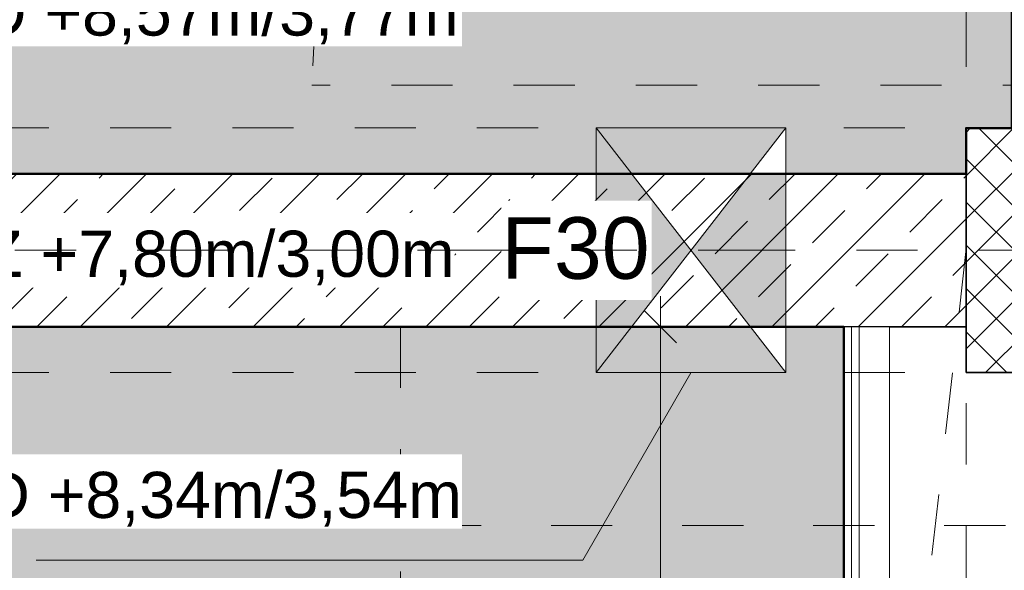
# Model space of a CAD drawing. Header units: metres. Extents: x -180 to 4, y -49 to 6.
# Tile 117 of 256: x -161.969 to -160.358, y -12.22 to -11.32. Entities that reach past the tile are written whole.
import ezdxf

# ---------------------------------------------------------------- set-up
doc = ezdxf.new("R2010")
doc.units = ezdxf.units.M
doc.header["$LTSCALE"] = 0.05
doc.header["$PDMODE"] = 1
doc.header["$PDSIZE"] = -2
for name, pattern in [('Dash Style-1', [1.999894, 0.999947, -0.999947]), ('KRA_ARC_3_GR_00_000_V_4-Grundriss EG$0$ISO-03 Gestrichelt mit A', [3.81, 1.524, -2.286]), ('Linienart-1', [2.116328, 1.058164, -1.058164]), ('Linienart-20', [2.116531, 1.058062, -1.058469]), ('Linienart-34', [4.233, 2.116, -2.117]), ('Linienart-53', [5.291531, 3.175, -1.058062, 0.352704, -0.705764]), ('VW-01 Strichlinie kurz 3', [2, 1, -1])]:
    doc.linetypes.add(name, pattern=pattern)
doc.layers.get('0').update_dxf_attribs({"lineweight": 25})
for name, color, linetype, lineweight, true_color in [('00 -Bauelemente -Dämmung innen', 7, 'Continuous', 9, 0xff7fe6), ('00 -Bauelemente -Gipskarton', 7, 'Continuous', 9, 0xff7fe6), ('30 -33 Aussenwände- 3 Aussenstützen', 7, 'Continuous', 50, 0x0000dd), ('30 -34 Innenwände- 1 tragend', 7, 'Continuous', 13, 0xdd0806), ('30 -34 Innenwände- 11 Durchbruch', 4, 'Continuous', 9, 0x00ffff), ('30 -34 Innenwände- 2 nichttragend', 7, 'Continuous', 18, 0xff7fe6), ('30 -34 Innenwände- 4 Türen_Fenster', 7, 'Continuous', 15, 0x9955ff), ('30 -35 Decken- 1 Konstruktion-Träger- Stahlbeton', 7, 'Continuous', 13, 0x33aa00), ('70 -72 Beschriftung- 1 Beschriftung allgemein', 7, 'Continuous', 9, 0xff6633), ('70 -73 Bauteildarst.- 3 verdeckt 0.35', 4, 'Linienart-34', 35, 0x00ffff), ('70 -75 Raumstempel- 1 Raumstempel', 1, 'Continuous', 50, 0xff0000), ('70 -76 Bemaßung- 2 Allgemein', 7, 'Continuous', 5, 0x6666cc), ('CW-Unsichtbar', 7, 'Continuous', 9, 0x599559)]:
    doc.layers.add(name, color=color, linetype=linetype, lineweight=lineweight, true_color=true_color)
for name, color, linetype, lineweight in [('70 -71 Achsen- 1 Gebäudeachsen', 7, 'Linienart-53', 18), ('70 -75 Raumstempel- 3 Wandstempel', 7, 'Continuous', 50), ('70 -75 Raumstempel-2 Verweislinie', 7, 'KRA_ARC_3_GR_00_000_V_4-Grundriss EG$0$ISO-03 Gestrichelt mit A', 9), ('Keine', 7, 'Continuous', 9)]:
    doc.layers.add(name, color=color, linetype=linetype, lineweight=lineweight)
doc.styles.add('Arial', font='arial.ttf')
doc.dimstyles.new('k+k 1_50', dxfattribs={"dimtxt": 0.100689, "dimasz": 0.05302, "dimexe": 0.05, "dimexo": 0.15, "dimgap": 0.01, "dimtad": 1, "dimdec": 3, "dimtxsty": 'Arial', "dimblk": 'VW_SLASH', "dimblk1": 'VW_SLASH', "dimblk2": 'VW_SLASH', "dimcen": 0, "dimdle": 0.05, "dimadec": 3, "dimazin": 0, "dimtfac": 0.75, "dimtdec": 3, "dimtix": 1, "dimtmove": 0, "dimatfit": 0, "dimldrblk": 'VW_SLASH-1', "dimfxl": 0.125, "dimfxlon": 1, "dimfrac": 2, "dimtolj": 1, "dimarcsym": 0})
doc.dimstyles.new('k+k_klein', dxfattribs={"dimtxt": 0.100689, "dimasz": 0.05302, "dimexe": 0.05, "dimexo": 0.15, "dimgap": 0.005, "dimtad": 1, "dimdec": 3, "dimtxsty": 'Arial', "dimblk": 'VW_SLASH-2', "dimblk1": 'VW_SLASH-2', "dimblk2": 'VW_SLASH-2', "dimcen": 0, "dimdle": 0.025, "dimadec": 3, "dimazin": 0, "dimtfac": 0.75, "dimtdec": 3, "dimtix": 1, "dimtmove": 0, "dimatfit": 0, "dimldrblk": 'VW_FILLEDARROW', "dimfxl": 0.1, "dimfxlon": 1, "dimfrac": 2, "dimtolj": 1, "dimarcsym": 0})

# ---------------------------------------------------------------- blocks, each defined once
blk = doc.blocks.new('Gruppe-6898')
at = {"layer": '30 -34 Innenwände- 4 Türen_Fenster', "linetype": 'Linienart-1'}
blk.add_arc((-1.23, 0.04), 1.23, 0, 90, dxfattribs=at)
blk = doc.blocks.new('Gruppe-6899')
at = {"layer": '30 -34 Innenwände- 4 Türen_Fenster', "linetype": 'Linienart-1'}
blk.add_line((-1.23, 0.04), (-1.23, 1.27), dxfattribs=at)
blk = doc.blocks.new('Gruppe-6900')
at = {"layer": '30 -34 Innenwände- 4 Türen_Fenster', "color": 7}
for name in ['Gruppe-6898', 'Gruppe-6899']:
    blk.add_blockref(name, (0, 0), dxfattribs=at)
blk = doc.blocks.new('Gruppe-6901')
at = {"layer": '30 -34 Innenwände- 4 Türen_Fenster', "color": 7}
blk.add_blockref('Gruppe-6900', (0, 0), dxfattribs=at)
blk = doc.blocks.new('Tür (2D)-7')
at = {"layer": '30 -34 Innenwände- 4 Türen_Fenster', "color": 7, "transparency": 33554687}
blk.add_blockref('Gruppe-6901', (0, 0), dxfattribs=at)
at = {"layer": '30 -34 Innenwände- 4 Türen_Fenster', "color": 0, "flags": 1}
for tag in ['Detail', 'Gebäudeteil', 'Aufschlag', 'Oberlicht', 'Oberblende', 'Seitenverglasung', 'feuchtr.-geeign.', 'Türblatt_Höhe', 'Türblatt_Breite', 'Türblattdicke', 'Absenkbare_Bodendichtung', 'Antrieb', 'Gewerk', 'Geschoss_Nummer', 'Tür_ID', 'Nummer', 'Typ', 'Rettungsweg', 'Raumnummer', 'Raumname', 'Zarge_Art', 'OTS', 'Türstopper', 'U-Wert', 'g-Wert', 'Rw-Wert', 'IFC_UUID', 'instanceID']:
    blk.add_attdef(tag, (-161.491, -11.497), '', height=0.00018, dxfattribs=at)
blk = doc.blocks.new('Gruppe-9736')
at = {"layer": '30 -35 Decken- 1 Konstruktion-Träger- Stahlbeton', "color": 7, "linetype": 'Linienart-20', "lineweight": 13, "transparency": 33554687}
for p, q in [((-175.221, -11.497), (-160.421, -11.497)), ((-175.221, -11.897), (-160.421, -11.897))]:
    blk.add_line(p, q, dxfattribs=at)
at = {"layer": '30 -35 Decken- 1 Konstruktion-Träger- Stahlbeton', "color": 7, "linetype": 'Continuous', "lineweight": 35, "transparency": 33554687, "flags": 128}
blk.add_lwpolyline([(-160.421, -11.497), (-160.421, -11.897)], dxfattribs=at)
at = {"layer": '30 -35 Decken- 1 Konstruktion-Träger- Stahlbeton', "color": 0, "flags": 1}
for tag in ['IFC_UUID', 'instanceID']:
    blk.add_attdef(tag, (-175.221, -11.897), '', height=0.00018, dxfattribs=at)
blk = doc.blocks.new('Gruppe-9740')
at = {"layer": '30 -35 Decken- 1 Konstruktion-Träger- Stahlbeton', "color": 7, "linetype": 'Linienart-20', "lineweight": 13, "transparency": 33554687}
for p, q in [((-99.221, -11.497), (-160.421, -11.497)), ((-99.221, -11.897), (-160.421, -11.897))]:
    blk.add_line(p, q, dxfattribs=at)
at = {"layer": '30 -35 Decken- 1 Konstruktion-Träger- Stahlbeton', "color": 7, "linetype": 'Continuous', "lineweight": 35, "transparency": 33554687, "flags": 128}
blk.add_lwpolyline([(-160.421, -11.897), (-160.421, -11.497)], dxfattribs=at)
at = {"layer": '30 -35 Decken- 1 Konstruktion-Träger- Stahlbeton', "color": 0, "flags": 1}
for tag in ['IFC_UUID', 'instanceID']:
    blk.add_attdef(tag, (-160.421, -11.897), '', height=0.00018, dxfattribs=at)
blk = doc.blocks.new('Gruppe-11255')
at = {"layer": '30 -33 Aussenwände- 3 Aussenstützen', "linetype": 'Continuous', "lineweight": 9, "transparency": 33554687}
for p, q in [((-160.221, -11.647), (-160.221, -11.747)), ((-160.271, -11.697), (-160.171, -11.697))]:
    blk.add_line(p, q, dxfattribs=at)
blk = doc.blocks.new('Gruppe-11256')
at = {"color": 255, "lineweight": 25, "transparency": 33554687}
blk.add_wipeout([(-160.021, -11.497), (-160.421, -11.497), (-160.421, -11.897), (-160.021, -11.897)], dxfattribs=at).dxf.layer = '30 -33 Aussenwände- 3 Aussenstützen'
at = {"layer": '30 -33 Aussenwände- 3 Aussenstützen', "linetype": 'Continuous', "lineweight": 9, "transparency": 33554687}
h = blk.add_hatch(dxfattribs=at)
h.set_pattern_fill('Beton 1mm SRF', style=0, pattern_type=2)
h.set_pattern_definition([(45, (0, 0), (0.03535534, -0.03535534), []), (-45, (0, 0), (0.03535534, 0.03535534), [])])
h.paths.add_polyline_path([(-160.021, -11.497), (-160.421, -11.497), (-160.421, -11.897), (-160.021, -11.897)])
at = {"layer": '30 -33 Aussenwände- 3 Aussenstützen', "lineweight": 25, "transparency": 33554687, "flags": 128}
blk.add_lwpolyline([(-160.021, -11.497), (-160.421, -11.497), (-160.421, -11.897), (-160.021, -11.897)], close=True, dxfattribs=at)
at = {"layer": '30 -33 Aussenwände- 3 Aussenstützen', "transparency": 33554687}
blk.add_blockref('Gruppe-11255', (0, 0), dxfattribs=at)
blk = doc.blocks.new('Gruppe-11257')
at = {"layer": '30 -33 Aussenwände- 3 Aussenstützen', "color": 7}
blk.add_blockref('Gruppe-11256', (0, 0), dxfattribs=at)
at = {"layer": '30 -33 Aussenwände- 3 Aussenstützen', "color": 0, "flags": 1}
for tag in ['IFC_UUID', 'instanceID']:
    blk.add_attdef(tag, (-160.421, -11.897), '', height=0.00018, dxfattribs=at)
blk = doc.blocks.new('Gruppe-12183')
at = {"layer": '30 -35 Decken- 1 Konstruktion-Träger- Stahlbeton', "color": 7, "linetype": 'Linienart-20', "lineweight": 13, "transparency": 33554687}
blk.add_line((-160.421, -39.047), (-160.421, -11.897), dxfattribs=at)
at = {"layer": '30 -35 Decken- 1 Konstruktion-Träger- Stahlbeton', "color": 7, "linetype": 'Continuous', "lineweight": 35, "transparency": 33554687, "flags": 128}
blk.add_lwpolyline([(-160.421, -11.897), (-160.021, -11.897)], dxfattribs=at)
at = {"layer": '30 -35 Decken- 1 Konstruktion-Träger- Stahlbeton', "color": 0, "flags": 1}
for tag in ['IFC_UUID', 'instanceID']:
    blk.add_attdef(tag, (-160.421, -39.047), '', height=0.00018, dxfattribs=at)
blk = doc.blocks.new('Gruppe-12587')
at = {"layer": '30 -35 Decken- 1 Konstruktion-Träger- Stahlbeton', "color": 7, "linetype": 'VW-01 Strichlinie kurz 3', "lineweight": 13, "transparency": 33554687}
blk.add_line((-160.421, -8.897), (-160.421, -11.497), dxfattribs=at)
at = {"layer": '30 -35 Decken- 1 Konstruktion-Träger- Stahlbeton', "color": 7, "linetype": 'Continuous', "lineweight": 35, "transparency": 33554687, "flags": 128}
blk.add_lwpolyline([(-160.021, -11.497), (-160.421, -11.497)], dxfattribs=at)
at = {"layer": '30 -35 Decken- 1 Konstruktion-Träger- Stahlbeton', "color": 0, "flags": 1}
for tag in ['IFC_UUID', 'instanceID']:
    blk.add_attdef(tag, (-160.421, -11.497), '', height=0.00018, dxfattribs=at)
blk = doc.blocks.new('_01-OG1_Tragwerk (2D)')
at = {"layer": '30 -34 Innenwände- 4 Türen_Fenster', "color": 7, "transparency": 33554687, "rotation": 90}
blk.add_blockref('Tür (2D)-7', (-160.221, -10.197), dxfattribs=at)
at = {"color": 255, "lineweight": 5, "transparency": 33554687}
blk.add_wipeout([(-162.486, -11.822), (-162.486, -11.572), (-160.421, -11.572), (-160.421, -11.822)], dxfattribs=at).dxf.layer = '30 -34 Innenwände- 1 tragend'
at = {"layer": '30 -34 Innenwände- 1 tragend', "linetype": 'Continuous', "lineweight": 9, "transparency": 33554687}
h = blk.add_hatch(dxfattribs=at)
h.set_pattern_fill('Stahlbeton1 1mm SRF', style=0, pattern_type=2)
h.set_pattern_definition([(45, (0, 0), (0.07071068, -0.07071068), []), (45, (0.03536, -0.03536), (0.07071068, -0.07071068), [0.075, -0.05])])
h.paths.add_polyline_path([(-162.486, -11.822), (-162.486, -11.572), (-160.421, -11.572), (-160.421, -11.822)])
at = {"color": 255, "lineweight": 5, "transparency": 33554687}
blk.add_wipeout([(-162.486, -11.572), (-162.486, -11.822), (-160.421, -11.822), (-160.421, -11.572)], dxfattribs=at).dxf.layer = '30 -34 Innenwände- 1 tragend'
at = {"layer": '30 -34 Innenwände- 1 tragend', "linetype": 'Continuous', "lineweight": 9, "transparency": 33554687}
h = blk.add_hatch(dxfattribs=at)
h.set_pattern_fill('Stahlbeton1  SRF', style=0, pattern_type=2)
h.set_pattern_definition([(45, (0, 0), (0.07071068, -0.07071068), []), (45, (0.03536, -0.03536), (0.07071068, -0.07071068), [0.075, -0.05])])
h.paths.add_polyline_path([(-162.486, -11.572), (-162.486, -11.822), (-160.421, -11.822), (-160.421, -11.572)])
at = {"layer": '30 -34 Innenwände- 1 tragend', "color": 7, "linetype": 'Continuous', "lineweight": 35, "transparency": 33554687}
for p, q in [((-162.486, -11.572), (-160.421, -11.572)), ((-162.486, -11.822), (-160.421, -11.822))]:
    blk.add_line(p, q, dxfattribs=at)
at = {"layer": '30 -34 Innenwände- 1 tragend', "transparency": 33554687}
for p, q in [((-162.486, -11.572), (-160.421, -11.572)), ((-160.421, -11.822), (-160.421, -11.572)), ((-162.486, -11.822), (-160.621, -11.822)), ((-160.546, -11.822), (-160.421, -11.822))]:
    blk.add_line(p, q, dxfattribs=at)
at = {"layer": '30 -35 Decken- 1 Konstruktion-Träger- Stahlbeton'}
blk.add_blockref('Gruppe-9740', (0, 0), dxfattribs=at)
at = {"color": 255, "lineweight": 5, "transparency": 33554687}
blk.add_wipeout([(-160.596, -14.547), (-160.546, -14.547), (-160.546, -11.822), (-160.621, -11.822), (-160.621, -14.522)], dxfattribs=at).dxf.layer = '30 -34 Innenwände- 2 nichttragend'
blk.add_wipeout([(-160.596, -14.547), (-160.546, -14.547), (-160.546, -11.822), (-160.596, -11.822)], dxfattribs=at).dxf.layer = '00 -Bauelemente -Dämmung innen'
at = {"layer": '00 -Bauelemente -Dämmung innen', "transparency": 33554687}
blk.add_line((-160.546, -11.822), (-160.546, -14.522), dxfattribs=at)
at = {"layer": '30 -34 Innenwände- 2 nichttragend', "transparency": 33554687}
blk.add_line((-160.546, -11.822), (-160.546, -14.522), dxfattribs=at)
at = {"color": 255, "lineweight": 5, "transparency": 33554687}
blk.add_wipeout([(-160.6085, -14.5345), (-160.596, -14.547), (-160.596, -11.822), (-160.6085, -11.822)], dxfattribs=at).dxf.layer = '00 -Bauelemente -Gipskarton'
at = {"layer": '00 -Bauelemente -Dämmung innen', "transparency": 33554687}
blk.add_line((-160.596, -11.822), (-160.596, -14.547), dxfattribs=at)
at = {"layer": '00 -Bauelemente -Gipskarton', "transparency": 33554687}
blk.add_line((-160.596, -11.822), (-160.596, -14.547), dxfattribs=at)
at = {"color": 255, "lineweight": 5, "transparency": 33554687}
blk.add_wipeout([(-160.621, -14.522), (-160.6085, -14.5345), (-160.6085, -11.822), (-160.621, -11.822)], dxfattribs=at).dxf.layer = '00 -Bauelemente -Gipskarton'
at = {"layer": '00 -Bauelemente -Gipskarton', "transparency": 33554687}
for p, q in [((-160.621, -11.822), (-160.621, -14.522)), ((-160.6085, -11.822), (-160.6085, -14.5345)), ((-160.6085, -11.822), (-160.6085, -14.5345))]:
    blk.add_line(p, q, dxfattribs=at)
at = {"layer": '30 -34 Innenwände- 2 nichttragend', "transparency": 33554687}
for q in [(-160.621, -14.522), (-160.546, -11.822)]:
    blk.add_line((-160.621, -11.822), q, dxfattribs=at)
at = {"layer": '30 -35 Decken- 1 Konstruktion-Träger- Stahlbeton'}
blk.add_blockref('Gruppe-9736', (0, 0), dxfattribs=at)
at = {"layer": '30 -33 Aussenwände- 3 Aussenstützen'}
blk.add_blockref('Gruppe-11257', (0, 0), dxfattribs=at)
at = {"layer": '30 -35 Decken- 1 Konstruktion-Träger- Stahlbeton'}
blk.add_blockref('Gruppe-12587', (0, 0), dxfattribs=at)
at = {"layer": '30 -35 Decken- 1 Konstruktion-Träger- Stahlbeton', "transparency": 33554687}
blk.add_blockref('Gruppe-12183', (0, 0), dxfattribs=at)
blk = doc.blocks.new('Gruppe-14266')
at = {"layer": '30 -34 Innenwände- 11 Durchbruch', "flags": 128}
blk.add_lwpolyline([(-161.026, -11.497), (-160.716, -11.497), (-161.026, -11.897), (-160.716, -11.897)], close=True, dxfattribs=at)
blk = doc.blocks.new('Gruppe-14267')
at = {"layer": '30 -34 Innenwände- 11 Durchbruch', "linetype": 'Continuous', "lineweight": 0}
blk.add_hatch(color=4, dxfattribs=at).paths.add_polyline_path([(-161.026, -11.897), (-161.026, -11.497), (-160.716, -11.897), (-160.716, -11.497)])
at = {"layer": '30 -34 Innenwände- 11 Durchbruch', "flags": 128}
blk.add_lwpolyline([(-161.026, -11.897), (-161.026, -11.497), (-160.716, -11.897), (-160.716, -11.497)], close=True, dxfattribs=at)
blk = doc.blocks.new('Gruppe-14268')
at = {"layer": '30 -34 Innenwände- 11 Durchbruch', "insert": (-161.9417, -12.5235), "char_height": 0.100689, "attachment_point": 7, "line_spacing_factor": 0.970891, "style": 'Arial'}
blk.add_mtext('WD-E 0,31m/0,1m\\PUK= 3,64m ü.OKRB', dxfattribs=at)
blk = doc.blocks.new('Gruppe-14269')
at = {"layer": '30 -34 Innenwände- 11 Durchbruch'}
for name in ['Gruppe-14266', 'Gruppe-14267']:
    blk.add_blockref(name, (0, 0), dxfattribs=at)
at = {"layer": '30 -34 Innenwände- 11 Durchbruch', "color": 7, "transparency": 33554687}
blk.add_blockref('Gruppe-14268', (0, 0), dxfattribs=at)
blk = doc.blocks.new('Gruppe-14270')
at = {"layer": 'CW-Unsichtbar', "linetype": 'Continuous', "lineweight": 5, "transparency": 33554687}
for p in [(-161.026, -11.697), (-160.716, -11.697)]:
    blk.add_point(p, dxfattribs=at)
at = {"layer": '30 -34 Innenwände- 11 Durchbruch', "color": 7, "transparency": 33554687}
blk.add_blockref('Gruppe-14269', (0, 0), dxfattribs=at)
at = {"layer": '30 -34 Innenwände- 11 Durchbruch', "color": 0, "flags": 1}
for tag in ['IFC_UUID', 'instanceID', 'prm0_name', 'prm0_type', 'prm0_value', 'prm1_name', 'prm1_type', 'prm1_value', 'prm2_name', 'prm2_type', 'prm2_value', 'prm3_name', 'prm3_type', 'prm3_value', 'prm4_name', 'prm4_type', 'prm4_value', 'prm5_name', 'prm5_type', 'prm5_value', 'prm6_name', 'prm6_type', 'prm6_value', 'prm7_name', 'prm7_type', 'prm7_value']:
    blk.add_attdef(tag, (-161.9417, -12.5281), '', height=0.00018, dxfattribs=at)
blk = doc.blocks.new('_OG1_2D (2D)')
at = {"layer": '70 -75 Raumstempel- 1 Raumstempel', "linetype": 'Continuous', "lineweight": 0, "true_color": 0xff0000}
for points in [[(-160.34599996, -8.82204198), (-160.34599996, -11.49704198), (-160.42099996, -11.49704198), (-160.42099996, -11.57204198), (-167.62099996, -11.57204198), (-167.62099996, -11.49704198), (-167.74599996, -11.49704198), (-167.74599996, -8.89704198), (-167.62099996, -8.89704198), (-167.62099996, -8.82204198)], [(-163.64599996, -11.82204198), (-160.62099996, -11.82204198), (-160.62099996, -14.52204198), (-163.64599996, -14.52204198)]]:
    blk.add_hatch(color=1, dxfattribs=at).paths.add_polyline_path(points)
at = {"layer": '30 -34 Innenwände- 11 Durchbruch'}
for p, q in [((-160.87099996, -11.89704198), (-161.04793632, -12.20350474)), ((-161.04793632, -12.20350474), (-161.9417414, -12.20350474))]:
    blk.add_line(p, q, dxfattribs=at)
at = {"layer": '70 -72 Beschriftung- 1 Beschriftung allgemein', "linetype": 'Dash Style-1'}
for p, q in [((-161.34599996, -19.94704198), (-160.42099996, -11.69704198)), ((-161.34599996, -11.82204198), (-161.34599996, -30.99704198))]:
    blk.add_line(p, q, dxfattribs=at)
at = {"layer": '70 -75 Raumstempel- 1 Raumstempel', "flags": 128}
for points in [[(-160.34599996, -8.82204198), (-160.34599996, -11.49704198), (-160.42099996, -11.49704198), (-160.42099996, -11.57204198), (-167.62099996, -11.57204198), (-167.62099996, -11.49704198), (-167.74599996, -11.49704198), (-167.74599996, -8.89704198), (-167.62099996, -8.89704198), (-167.62099996, -8.82204198)], [(-163.64599996, -11.82204198), (-160.62099996, -11.82204198), (-160.62099996, -14.52204198), (-163.64599996, -14.52204198)]]:
    blk.add_lwpolyline(points, close=True, dxfattribs=at)
at = {"layer": '70 -75 Raumstempel-2 Verweislinie'}
blk.add_line((-159.07091654, -12.14704198), (-164.02099996, -12.14704198), dxfattribs=at)
at = {"layer": '30 -34 Innenwände- 11 Durchbruch'}
blk.add_blockref('Gruppe-14270', (0, 0), dxfattribs=at)
blk = doc.blocks.new('VW_SLASH')
at = {"color": 0, "linetype": 'ByBlock', "lineweight": -2, "transparency": 16777216}
blk.add_line((0.943, 0), (-1, 0), dxfattribs=at)
at = {"color": 0, "lineweight": 20, "transparency": 16777216, "flags": 128}
blk.add_lwpolyline([(0.5, 0.5), (-0.5, -0.5)], dxfattribs=at)
blk = doc.blocks.new('*D18780')
at = {"layer": '70 -76 Bemaßung- 2 Allgemein', "color": 0, "lineweight": -2}
for p, q in [((-159.496, -11.572), (-159.321, -11.572)), ((-159.371, -11.6251), (-159.371, -11.769)), ((-159.496, -11.822), (-159.321, -11.822))]:
    blk.add_line(p, q, dxfattribs=at)
at = {"layer": 'Defpoints', "color": 0}
for p in [(-160.421, -11.572), (-160.421, -11.822), (-159.371, -11.822)]:
    blk.add_point(p, dxfattribs=at)
at = {"layer": '70 -76 Bemaßung- 2 Allgemein', "color": 0, "lineweight": -2, "xscale": 0.05302001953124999, "yscale": 0.05302001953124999, "zscale": 0.05302001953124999}
for p, rotation in [((-159.371, -11.572), 90), ((-159.371, -11.822), 270)]:
    blk.add_blockref('VW_SLASH', p, dxfattribs=dict(at, rotation=rotation))
at = {"layer": '70 -76 Bemaßung- 2 Allgemein', "color": 0, "insert": (-159.4324, -11.697), "char_height": 0.10069, "attachment_point": 5, "rotation": 90, "style": 'Arial'}
blk.add_mtext('\\A1;25', dxfattribs=at)
blk = doc.blocks.new('VW_SLASH-1')
at = {"color": 0, "linetype": 'ByBlock', "lineweight": -2, "transparency": 16777216}
blk.add_line((0.943, 0), (-1, 0), dxfattribs=at)
at = {"color": 0, "lineweight": 5, "transparency": 16777216, "flags": 128}
blk.add_lwpolyline([(0.5, 0.5), (-0.5, -0.5)], dxfattribs=at)
blk = doc.blocks.new('*D18781')
at = {"layer": '70 -76 Bemaßung- 2 Allgemein', "color": 0, "lineweight": -2}
for p, q in [((-159.496, -8.822), (-159.321, -8.822)), ((-159.371, -8.8751), (-159.371, -11.519)), ((-159.496, -11.572), (-159.321, -11.572))]:
    blk.add_line(p, q, dxfattribs=at)
at = {"layer": 'Defpoints', "color": 0}
for p in [(-160.421, -8.822), (-160.421, -11.572), (-159.371, -11.572)]:
    blk.add_point(p, dxfattribs=at)
at = {"layer": '70 -76 Bemaßung- 2 Allgemein', "color": 0, "lineweight": -2, "xscale": 0.05302001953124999, "yscale": 0.05302001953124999, "zscale": 0.05302001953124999}
for p, rotation in [((-159.371, -8.822), 90), ((-159.371, -11.572), 270)]:
    blk.add_blockref('VW_SLASH', p, dxfattribs=dict(at, rotation=rotation))
at = {"layer": '70 -76 Bemaßung- 2 Allgemein', "color": 0, "insert": (-159.4415, -10.197), "char_height": 0.10069, "attachment_point": 5, "rotation": 90, "style": 'Arial'}
blk.add_mtext('\\A1;2,75', dxfattribs=at)
blk = doc.blocks.new('*D18821')
at = {"layer": '70 -76 Bemaßung- 2 Allgemein', "color": 0, "lineweight": -2}
for p, q in [((-163.646, -11.022), (-163.646, -10.847)), ((-160.621, -11.022), (-160.621, -10.847)), ((-160.674, -10.897), (-163.593, -10.897))]:
    blk.add_line(p, q, dxfattribs=at)
at = {"layer": 'Defpoints', "color": 0}
for p in [(-163.646, -10.897), (-163.646, -11.822), (-160.621, -11.822)]:
    blk.add_point(p, dxfattribs=at)
at = {"layer": '70 -76 Bemaßung- 2 Allgemein', "color": 0, "lineweight": -2, "xscale": 0.05302001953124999, "yscale": 0.05302001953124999, "zscale": 0.05302001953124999, "rotation": 180}
blk.add_blockref('VW_SLASH', (-163.646, -10.897), dxfattribs=at)
at = {"layer": '70 -76 Bemaßung- 2 Allgemein', "color": 0, "lineweight": -2, "xscale": 0.05302001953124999, "yscale": 0.05302001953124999, "zscale": 0.05302001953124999}
blk.add_blockref('VW_SLASH', (-160.621, -10.897), dxfattribs=at)
at = {"layer": '70 -76 Bemaßung- 2 Allgemein', "color": 0, "insert": (-161.0296, -10.8061), "char_height": 0.100689, "attachment_point": 5, "style": 'Arial'}
blk.add_mtext('\\A1;3,02\\S5^ ;', dxfattribs=at)
blk = doc.blocks.new('*D18822')
at = {"layer": '70 -76 Bemaßung- 2 Allgemein', "color": 0, "lineweight": -2}
for p, q in [((-160.621, -11.022), (-160.621, -10.847)), ((-160.546, -11.022), (-160.546, -10.847)), ((-160.674, -10.897), (-160.727, -10.897)), ((-160.546, -10.897), (-160.621, -10.897)), ((-160.493, -10.897), (-160.44, -10.897))]:
    blk.add_line(p, q, dxfattribs=at)
at = {"layer": 'Defpoints', "color": 0}
for p in [(-160.621, -10.897), (-160.621, -11.822), (-160.546, -11.822)]:
    blk.add_point(p, dxfattribs=at)
at = {"layer": '70 -76 Bemaßung- 2 Allgemein', "color": 0, "lineweight": -2, "xscale": 0.05302001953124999, "yscale": 0.05302001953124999, "zscale": 0.05302001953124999}
blk.add_blockref('VW_SLASH', (-160.621, -10.897), dxfattribs=at)
at = {"layer": '70 -76 Bemaßung- 2 Allgemein', "color": 0, "lineweight": -2, "xscale": 0.05302001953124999, "yscale": 0.05302001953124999, "zscale": 0.05302001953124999, "rotation": 180}
blk.add_blockref('VW_SLASH', (-160.546, -10.897), dxfattribs=at)
at = {"layer": '70 -76 Bemaßung- 2 Allgemein', "color": 0, "insert": (-160.5835, -10.7648), "char_height": 0.100689, "attachment_point": 5, "style": 'Arial'}
blk.add_mtext('\\A1;7\\S5^ ;', dxfattribs=at)
blk = doc.blocks.new('*D18823')
at = {"layer": '70 -76 Bemaßung- 2 Allgemein', "color": 0, "lineweight": -2}
for p, q in [((-160.546, -11.022), (-160.546, -10.847)), ((-160.346, -11.022), (-160.346, -10.847)), ((-160.399, -10.897), (-160.493, -10.897))]:
    blk.add_line(p, q, dxfattribs=at)
at = {"layer": 'Defpoints', "color": 0}
for p in [(-160.546, -10.897), (-160.546, -11.822), (-160.346, -11.897)]:
    blk.add_point(p, dxfattribs=at)
at = {"layer": '70 -76 Bemaßung- 2 Allgemein', "color": 0, "lineweight": -2, "xscale": 0.05302001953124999, "yscale": 0.05302001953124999, "zscale": 0.05302001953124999, "rotation": 180}
blk.add_blockref('VW_SLASH', (-160.546, -10.897), dxfattribs=at)
at = {"layer": '70 -76 Bemaßung- 2 Allgemein', "color": 0, "lineweight": -2, "xscale": 0.05302001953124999, "yscale": 0.05302001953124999, "zscale": 0.05302001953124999}
blk.add_blockref('VW_SLASH', (-160.346, -10.897), dxfattribs=at)
at = {"layer": '70 -76 Bemaßung- 2 Allgemein', "color": 0, "insert": (-160.446, -10.8356), "char_height": 0.10069, "attachment_point": 5, "style": 'Arial'}
blk.add_mtext('\\A1;20', dxfattribs=at)
blk = doc.blocks.new('*D18829')
at = {"layer": '70 -76 Bemaßung- 2 Allgemein', "color": 0, "lineweight": -2}
for p, q in [((-162.486, -11.372), (-162.486, -11.197)), ((-160.421, -11.347), (-160.421, -11.197)), ((-160.474, -11.247), (-162.433, -11.247))]:
    blk.add_line(p, q, dxfattribs=at)
at = {"layer": 'Defpoints', "color": 0}
for p in [(-162.486, -11.247), (-160.421, -11.497), (-162.486, -11.572)]:
    blk.add_point(p, dxfattribs=at)
at = {"layer": '70 -76 Bemaßung- 2 Allgemein', "color": 0, "lineweight": -2, "xscale": 0.05302001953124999, "yscale": 0.05302001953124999, "zscale": 0.05302001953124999, "rotation": 180}
blk.add_blockref('VW_SLASH', (-162.486, -11.247), dxfattribs=at)
at = {"layer": '70 -76 Bemaßung- 2 Allgemein', "color": 0, "lineweight": -2, "xscale": 0.05302001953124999, "yscale": 0.05302001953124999, "zscale": 0.05302001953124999}
blk.add_blockref('VW_SLASH', (-160.421, -11.247), dxfattribs=at)
at = {"layer": '70 -76 Bemaßung- 2 Allgemein', "color": 0, "insert": (-161.4535, -11.1598), "char_height": 0.100689, "attachment_point": 5, "style": 'Arial'}
blk.add_mtext('\\A1;2,06\\S5^ ;', dxfattribs=at)
blk = doc.blocks.new('*D18830')
at = {"layer": '70 -76 Bemaßung- 2 Allgemein', "color": 0, "lineweight": -2}
for p, q in [((-160.421, -11.347), (-160.421, -11.197)), ((-160.346, -11.347), (-160.346, -11.197)), ((-160.474, -11.247), (-160.527, -11.247)), ((-160.346, -11.247), (-160.421, -11.247)), ((-160.293, -11.247), (-160.24, -11.247))]:
    blk.add_line(p, q, dxfattribs=at)
at = {"layer": 'Defpoints', "color": 0}
for p in [(-160.421, -11.247), (-160.421, -11.497), (-160.346, -11.497)]:
    blk.add_point(p, dxfattribs=at)
at = {"layer": '70 -76 Bemaßung- 2 Allgemein', "color": 0, "lineweight": -2, "xscale": 0.05302001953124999, "yscale": 0.05302001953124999, "zscale": 0.05302001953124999}
blk.add_blockref('VW_SLASH', (-160.421, -11.247), dxfattribs=at)
at = {"layer": '70 -76 Bemaßung- 2 Allgemein', "color": 0, "lineweight": -2, "xscale": 0.05302001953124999, "yscale": 0.05302001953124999, "zscale": 0.05302001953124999, "rotation": 180}
blk.add_blockref('VW_SLASH', (-160.346, -11.247), dxfattribs=at)
at = {"layer": '70 -76 Bemaßung- 2 Allgemein', "color": 0, "insert": (-160.3835, -11.1148), "char_height": 0.100689, "attachment_point": 5, "style": 'Arial'}
blk.add_mtext('\\A1;7\\S5^ ;', dxfattribs=at)
blk = doc.blocks.new('*D18835')
at = {"layer": '70 -76 Bemaßung- 2 Allgemein', "color": 0, "lineweight": -2}
for p, q in [((-160.796, -11.822), (-160.971, -11.822)), ((-160.921, -13.354), (-160.921, -11.8751)), ((-160.796, -13.407), (-160.971, -13.407))]:
    blk.add_line(p, q, dxfattribs=at)
at = {"layer": 'Defpoints', "color": 0}
for p in [(-160.921, -11.822), (-160.621, -11.822), (-160.636, -13.407)]:
    blk.add_point(p, dxfattribs=at)
at = {"layer": '70 -76 Bemaßung- 2 Allgemein', "color": 0, "lineweight": -2, "xscale": 0.05302001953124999, "yscale": 0.05302001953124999, "zscale": 0.05302001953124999}
for p, rotation in [((-160.921, -11.822), 90), ((-160.921, -13.407), 270)]:
    blk.add_blockref('VW_SLASH', p, dxfattribs=dict(at, rotation=rotation))
at = {"layer": '70 -76 Bemaßung- 2 Allgemein', "color": 0, "insert": (-161.012, -12.7292), "char_height": 0.100689, "attachment_point": 5, "rotation": 90, "style": 'Arial'}
blk.add_mtext('\\A1;1,58\\S5^ ;', dxfattribs=at)
blk = doc.blocks.new('*D18838')
at = {"layer": '70 -76 Bemaßung- 2 Allgemein', "color": 0, "lineweight": -2}
for p, q in [((-159.496, -11.822), (-159.321, -11.822)), ((-159.371, -14.469), (-159.371, -11.8751)), ((-159.496, -14.522), (-159.321, -14.522))]:
    blk.add_line(p, q, dxfattribs=at)
at = {"layer": 'Defpoints', "color": 0}
for p in [(-160.671, -11.822), (-159.371, -11.822), (-160.136, -14.522)]:
    blk.add_point(p, dxfattribs=at)
at = {"layer": '70 -76 Bemaßung- 2 Allgemein', "color": 0, "lineweight": -2, "xscale": 0.05302001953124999, "yscale": 0.05302001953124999, "zscale": 0.05302001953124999}
for p, rotation in [((-159.371, -11.822), 90), ((-159.371, -14.522), 270)]:
    blk.add_blockref('VW_SLASH', p, dxfattribs=dict(at, rotation=rotation))
at = {"layer": '70 -76 Bemaßung- 2 Allgemein', "color": 0, "insert": (-159.4415, -13.172), "char_height": 0.10069, "attachment_point": 5, "rotation": 90, "style": 'Arial'}
blk.add_mtext('\\A1;2,70', dxfattribs=at)
blk = doc.blocks.new('Gruppe-16133')
at = {"layer": '70 -76 Bemaßung- 2 Allgemein', "color": 7, "linetype": 'Continuous'}
blk.add_solid([(-162.286, -11.3635), (-162.2194, -11.497), (-162.1525, -11.3636)], dxfattribs=at)
at = {"color": 255}
blk.add_wipeout([(-162.286, -11.3635), (-161.2457, -11.3635), (-161.2457, -11.2418), (-162.286, -11.2418)], dxfattribs=at).dxf.layer = '70 -76 Bemaßung- 2 Allgemein'
at = {"layer": '70 -76 Bemaßung- 2 Allgemein', "insert": (-162.286, -11.36), "char_height": 0.075516, "attachment_point": 7, "line_spacing_factor": 0.973705, "style": 'Arial'}
blk.add_mtext('UK RD +8,57m/3,77m', dxfattribs=at)
blk = doc.blocks.new('Gruppe-16134')
at = {"color": 255}
blk.add_wipeout([(-162.286, -11.7579), (-161.2575, -11.7579), (-161.2575, -11.6362), (-162.286, -11.6362)], dxfattribs=at).dxf.layer = '70 -76 Bemaßung- 2 Allgemein'
at = {"layer": '70 -76 Bemaßung- 2 Allgemein', "color": 7, "linetype": 'Continuous'}
for points in [[(-162.286, -11.6306), (-162.2194, -11.497), (-162.1525, -11.6305)], [(-162.286, -11.7635), (-162.2194, -11.897), (-162.1525, -11.7636)]]:
    blk.add_solid(points, dxfattribs=at)
at = {"layer": '70 -76 Bemaßung- 2 Allgemein', "insert": (-161.2575, -11.7544), "char_height": 0.075516, "attachment_point": 9, "line_spacing_factor": 0.973705, "style": 'Arial'}
blk.add_mtext('UK UZ +7,80m/3,00m', dxfattribs=at)
blk = doc.blocks.new('Gruppe-16142')
at = {"layer": '70 -76 Bemaßung- 2 Allgemein', "color": 7, "linetype": 'Continuous'}
blk.add_solid([(-162.286, -12.0306), (-162.2194, -11.897), (-162.1525, -12.0305)], dxfattribs=at)
at = {"color": 255}
blk.add_wipeout([(-162.286, -12.1523), (-161.2457, -12.1523), (-161.2457, -12.0306), (-162.286, -12.0306)], dxfattribs=at).dxf.layer = '70 -76 Bemaßung- 2 Allgemein'
at = {"layer": '70 -76 Bemaßung- 2 Allgemein', "insert": (-161.2457, -12.1487), "char_height": 0.075516, "attachment_point": 9, "line_spacing_factor": 0.973705, "style": 'Arial'}
blk.add_mtext('UK RD +8,34m/3,54m', dxfattribs=at)
blk = doc.blocks.new('Gruppe-16320')
at = {"layer": '70 -76 Bemaßung- 2 Allgemein'}
blk.add_blockref('Gruppe-16133', (0, 0), dxfattribs=at)
at = {"layer": '70 -72 Beschriftung- 1 Beschriftung allgemein'}
blk.add_blockref('Gruppe-16134', (0, 0), dxfattribs=at)
at = {"layer": '70 -73 Bauteildarst.- 3 verdeckt 0.35'}
blk.add_blockref('Gruppe-16142', (0, 0), dxfattribs=at)
blk = doc.blocks.new('Gruppe-16365')
at = {"color": 255}
blk.add_wipeout([(-161.181, -11.7782), (-160.9351, -11.7782), (-160.9351, -11.6159), (-161.181, -11.6159)], dxfattribs=at).dxf.layer = '70 -75 Raumstempel- 3 Wandstempel'
at = {"layer": '70 -75 Raumstempel- 3 Wandstempel', "insert": (-161.181, -11.6429), "char_height": 0.10069, "attachment_point": 1, "line_spacing_factor": 0.970891, "style": 'Arial'}
blk.add_mtext('F30', dxfattribs=at)
blk = doc.blocks.new('VW_SLASH-2')
at = {"color": 0, "linetype": 'ByBlock', "lineweight": -2, "transparency": 16777216}
blk.add_line((0.472, 0), (-1, 0), dxfattribs=at)
at = {"color": 0, "lineweight": 5, "transparency": 16777216, "flags": 128}
blk.add_lwpolyline([(0.5, 0.5), (-0.5, -0.5)], dxfattribs=at)
blk = doc.blocks.new('*D20134')
at = {"layer": '70 -76 Bemaßung- 2 Allgemein', "color": 0, "lineweight": -2}
for p, q in [((-162.896, -12.5528), (-162.896, -12.7028)), ((-160.716, -12.5528), (-160.716, -12.7028)), ((-160.769, -12.6528), (-162.843, -12.6528))]:
    blk.add_line(p, q, dxfattribs=at)
at = {"layer": 'Defpoints', "color": 0}
for p in [(-162.896, -11.822), (-160.716, -11.897), (-162.896, -12.6528)]:
    blk.add_point(p, dxfattribs=at)
at = {"layer": '70 -76 Bemaßung- 2 Allgemein', "color": 0, "lineweight": -2, "xscale": 0.05302001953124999, "yscale": 0.05302001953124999, "zscale": 0.05302001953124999, "rotation": 180}
blk.add_blockref('VW_SLASH-2', (-162.896, -12.6528), dxfattribs=at)
at = {"layer": '70 -76 Bemaßung- 2 Allgemein', "color": 0, "lineweight": -2, "xscale": 0.05302001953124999, "yscale": 0.05302001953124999, "zscale": 0.05302001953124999}
blk.add_blockref('VW_SLASH-2', (-160.716, -12.6528), dxfattribs=at)
at = {"layer": '70 -76 Bemaßung- 2 Allgemein', "color": 0, "insert": (-161.806, -12.5873), "char_height": 0.10069, "attachment_point": 5, "style": 'Arial'}
blk.add_mtext('\\A1;2,18', dxfattribs=at)
blk = doc.blocks.new('VW_FILLEDARROW')
at = {"linetype": 'Continuous', "lineweight": 0, "transparency": 16777216}
blk.add_hatch(color=0, dxfattribs=at).paths.add_polyline_path([(-2.829, 0.758), (0, 0), (-2.829, -0.758)])
at = {"color": 0, "lineweight": 5, "transparency": 16777216, "flags": 128}
blk.add_lwpolyline([(-2.829, 0.758), (0, 0), (-2.829, -0.758)], close=True, dxfattribs=at)
blk = doc.blocks.new('*D20135')
at = {"layer": '70 -76 Bemaßung- 2 Allgemein', "color": 0, "lineweight": -2}
for p, q in [((-160.716, -12.5528), (-160.716, -12.7028)), ((-160.421, -12.5528), (-160.421, -12.7028)), ((-160.474, -12.6528), (-160.663, -12.6528))]:
    blk.add_line(p, q, dxfattribs=at)
at = {"layer": 'Defpoints', "color": 0}
for p in [(-160.716, -11.897), (-160.421, -11.897), (-160.716, -12.6528)]:
    blk.add_point(p, dxfattribs=at)
at = {"layer": '70 -76 Bemaßung- 2 Allgemein', "color": 0, "lineweight": -2, "xscale": 0.05302001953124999, "yscale": 0.05302001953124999, "zscale": 0.05302001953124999, "rotation": 180}
blk.add_blockref('VW_SLASH-2', (-160.716, -12.6528), dxfattribs=at)
at = {"layer": '70 -76 Bemaßung- 2 Allgemein', "color": 0, "lineweight": -2, "xscale": 0.05302001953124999, "yscale": 0.05302001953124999, "zscale": 0.05302001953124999}
blk.add_blockref('VW_SLASH-2', (-160.421, -12.6528), dxfattribs=at)
at = {"layer": '70 -76 Bemaßung- 2 Allgemein', "color": 0, "insert": (-160.5685, -12.5797), "char_height": 0.100689, "attachment_point": 5, "style": 'Arial'}
blk.add_mtext('\\A1;29\\S5^ ;', dxfattribs=at)
blk = doc.blocks.new('_Achsen (3D)')
at = {"layer": '70 -71 Achsen- 1 Gebäudeachsen', "transparency": 33554687}
blk.add_line((-179.668, -11.697), (3.826, -11.697), dxfattribs=at)
blk = doc.blocks.new('Gruppe-15556')
at = {"layer": '70 -76 Bemaßung- 2 Allgemein'}
for p1, p2, text, picture, middle in [((-160.421, -8.822), (-160.421, -11.572), '2,75', '*D18781', (-159.4415, -10.197)), ((-160.421, -11.572), (-160.421, -11.822), '25', '*D18780', (-159.4324, -11.697))]:
    dim = blk.add_aligned_dim(p1=p1, p2=p2, distance=1.05, text=text, dimstyle='k+k 1_50', override={"dimtxt": 0.100689, "dimgap": 0.01, "dimpost": '<>', "dimtxsty": 'Arial', "dimtmove": 2}, dxfattribs=at)
    dim.commit()
    dim.dimension.update_dxf_attribs({"geometry": picture, "text_midpoint": middle})
blk = doc.blocks.new('Gruppe-15561')
at = {"layer": '70 -76 Bemaßung- 2 Allgemein'}
dim = blk.add_aligned_dim(p1=(-160.546, -11.822), p2=(-160.621, -11.822), distance=-0.925, text='7\\S5^ ;', dimstyle='k+k 1_50', override={"dimtxt": 0.100689, "dimgap": 0.01, "dimpost": '<>', "dimtxsty": 'Arial', "dimtix": 0, "dimtmove": 2}, dxfattribs=at)
dim.commit()
dim.dimension.update_dxf_attribs({"geometry": '*D18822', "text_midpoint": (-160.5835, -10.7648)})
dim = blk.add_linear_dim(base=(-163.646, -10.897), p1=(-160.621, -11.822), p2=(-163.646, -11.822), angle=180, text='3,02\\S5^ ;', dimstyle='k+k 1_50', override={"dimtxt": 0.100689, "dimgap": 0.01, "dimpost": '<>', "dimtxsty": 'Arial', "dimtmove": 2}, dxfattribs=at)
dim.commit()
dim.dimension.update_dxf_attribs({"geometry": '*D18821', "text_midpoint": (-161.0296, -10.8061), "dimtype": 161})
dim = blk.add_linear_dim(base=(-160.546, -10.897), p1=(-160.346, -11.897), p2=(-160.546, -11.822), text='20', dimstyle='k+k 1_50', override={"dimtxt": 0.100689, "dimgap": 0.01, "dimpost": '<>', "dimtxsty": 'Arial', "dimtmove": 2}, dxfattribs=at)
dim.commit()
dim.dimension.update_dxf_attribs({"geometry": '*D18823', "text_midpoint": (-160.446, -10.8356)})
blk = doc.blocks.new('Gruppe-15562')
at = {"layer": '70 -76 Bemaßung- 2 Allgemein'}
dim = blk.add_aligned_dim(p1=(-160.346, -11.497), p2=(-160.421, -11.497), distance=-0.25, text='7\\S5^ ;', dimstyle='k+k 1_50', override={"dimtxt": 0.100689, "dimgap": 0.01, "dimpost": '<>', "dimtxsty": 'Arial', "dimtix": 0, "dimtmove": 2}, dxfattribs=at)
dim.commit()
dim.dimension.update_dxf_attribs({"geometry": '*D18830', "text_midpoint": (-160.3835, -11.1148)})
dim = blk.add_linear_dim(base=(-162.486, -11.247), p1=(-160.421, -11.497), p2=(-162.486, -11.572), text='2,06\\S5^ ;', dimstyle='k+k 1_50', override={"dimtxt": 0.100689, "dimgap": 0.01, "dimpost": '<>', "dimtxsty": 'Arial', "dimtmove": 2}, dxfattribs=at)
dim.commit()
dim.dimension.update_dxf_attribs({"geometry": '*D18829', "text_midpoint": (-161.4535, -11.1598)})
blk = doc.blocks.new('Gruppe-15564')
at = {"layer": '70 -76 Bemaßung- 2 Allgemein'}
dim = blk.add_linear_dim(base=(-160.921, -11.822), p1=(-160.636, -13.407), p2=(-160.621, -11.822), angle=270, text='1,58\\S5^ ;', dimstyle='k+k 1_50', override={"dimtxt": 0.100689, "dimgap": 0.01, "dimpost": '<>', "dimtxsty": 'Arial', "dimtmove": 2}, dxfattribs=at)
dim.commit()
dim.dimension.update_dxf_attribs({"geometry": '*D18835', "text_midpoint": (-161.012, -12.7292), "dimtype": 160})
blk = doc.blocks.new('Gruppe-15565')
at = {"layer": '70 -76 Bemaßung- 2 Allgemein'}
dim = blk.add_linear_dim(base=(-159.371, -11.822), p1=(-160.136, -14.522), p2=(-160.671, -11.822), angle=270, text='2,70', dimstyle='k+k 1_50', override={"dimtxt": 0.100689, "dimgap": 0.01, "dimpost": '<>', "dimtxsty": 'Arial', "dimtmove": 2}, dxfattribs=at)
dim.commit()
dim.dimension.update_dxf_attribs({"geometry": '*D18838', "text_midpoint": (-159.4415, -13.172)})
blk = doc.blocks.new('Gruppe-16625')
at = {"layer": '70 -76 Bemaßung- 2 Allgemein'}
for base, p1, p2, text, picture, middle in [((-162.89599996, -12.65279053), (-160.71599996, -11.89704198), (-162.89599996, -11.82204198), '2,18', '*D20134', (-161.80599996, -12.587327)), ((-160.71599996, -12.65279053), (-160.42099996, -11.89704198), (-160.71599996, -11.89704198), '29\\S5^ ;', '*D20135', (-160.56849996, -12.57965788))]:
    dim = blk.add_linear_dim(base=base, p1=p1, p2=p2, text=text, dimstyle='k+k_klein', override={"dimtxt": 0.100689, "dimgap": 0.005, "dimdec": 8, "dimpost": '<>', "dimtxsty": 'Arial', "dimtmove": 2}, dxfattribs=at)
    dim.commit()
    dim.dimension.update_dxf_attribs({"geometry": picture, "text_midpoint": middle})
blk = doc.blocks.new('_OG1_2D Bemaßung_ Beschriftung (2D)')
at = {"layer": '70 -76 Bemaßung- 2 Allgemein'}
for name in ['Gruppe-15556', 'Gruppe-15561', 'Gruppe-15562', 'Gruppe-15564', 'Gruppe-15565']:
    blk.add_blockref(name, (0, 0), dxfattribs=at)
at = {"layer": '30 -35 Decken- 1 Konstruktion-Träger- Stahlbeton', "color": 7}
blk.add_blockref('Gruppe-16320', (0, 0), dxfattribs=at)
at = {"layer": '70 -75 Raumstempel- 3 Wandstempel', "color": 7}
blk.add_blockref('Gruppe-16365', (0, 0), dxfattribs=at)
at = {"layer": '70 -76 Bemaßung- 2 Allgemein'}
blk.add_blockref('Gruppe-16625', (0, 0), dxfattribs=at)

msp = doc.modelspace()

# ---------------------------------------------------------------- block references
at = {"layer": 'Keine', "color": 1}
msp.add_blockref('_01-OG1_Tragwerk (2D)', (0, 0), dxfattribs=at)

# ---------------------------------------------------------------- next in the draw order: block references
msp.add_blockref('_OG1_2D (2D)', (0, 0), dxfattribs=at)

# ---------------------------------------------------------------- next in the draw order: block references
msp.add_blockref('_OG1_2D Bemaßung_ Beschriftung (2D)', (0, 0), dxfattribs=at)

# ---------------------------------------------------------------- next in the draw order: block references
msp.add_blockref('_Achsen (3D)', (0, 0), dxfattribs=at)

doc.saveas('drawing.dxf')
